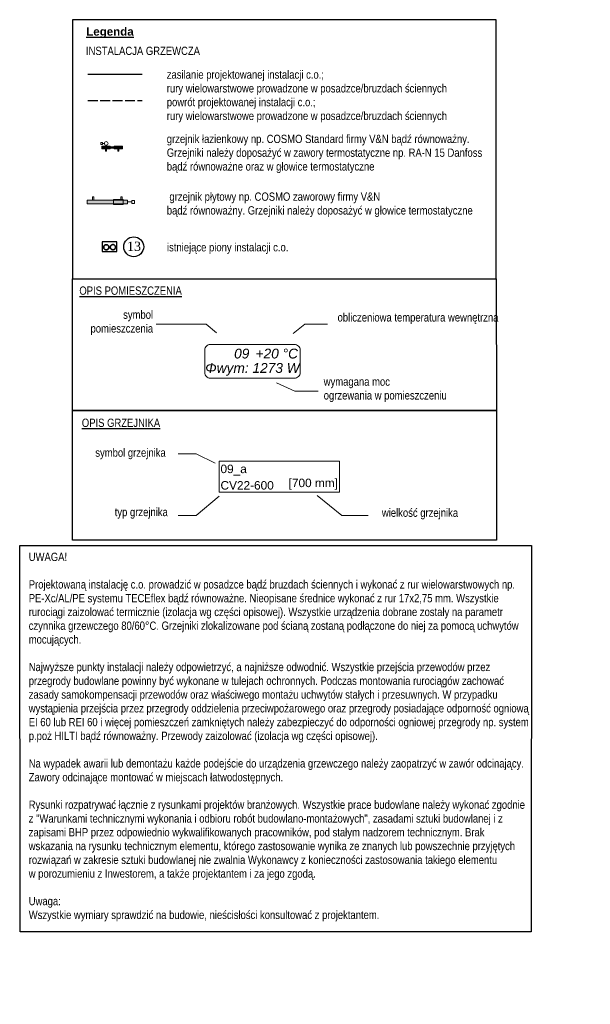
# Model space of a CAD drawing. Extents: x 30119 to 43932, y 4093 to 9351.
# Tile 12 of 12: x 42550 to 43932, y 6967 to 9351. Entities that reach past the tile are written whole.
import ezdxf
from ezdxf.enums import TextEntityAlignment as Align
from ezdxf.lldxf.tags import DXFTag

# ---------------------------------------------------------------- set-up
doc = ezdxf.new("R2010")
doc.units = 0
doc.header["$MEASUREMENT"] = 0
doc.linetypes.add('ACAD_ISO02W100', pattern=[15, 12, -3])
doc.linetypes.add('ACAD_ISO04W100', pattern=[30.5, 24, -3, 0.5, -3])
doc.layers.add('#co', color=8, linetype='ACAD_ISO04W100')
for name, color, linetype, lineweight in [('#SZACHT', 4, 'CONTINUOUS', 30), ('#woda opis', 7, 'CONTINUOUS', 35), ('IS_Armatura_podłączeniowa_grz._dolnozas.', 7, 'SOLID', 18), ('IS_Armatura_Therm', 7, 'SOLID', 18), ('IS_Grzejniki_Plan_rzut', 7, 'SOLID', 18), ('IS_powrót PROJ', 5, 'ACAD_ISO02W100', 30), ('IS_Text_Konstrukcji', 7, 'CONTINUOUS', 18), ('IS_Text_Odbiornikow_Therm', 7, 'CONTINUOUS', 18), ('IS_zasilanie PROJ', 1, 'SOLID', 30), ('TT_tabelka', 7, 'CONTINUOUS', 25), ('TT_Text_tabelki', 7, 'CONTINUOUS', 25)]:
    doc.layers.add(name, color=color, linetype=linetype, lineweight=lineweight)
doc.styles.add('NEWROMAN', font='times.ttf')
doc.styles.add('PB-ARIAL', font='ARIALN.TTF', dxfattribs={"height": 225})
doc.styles.get("Standard").update_dxf_attribs({"font": 'arial.ttf'})
doc.styles.add('Style-Arial Narrow', font='ARIALN.TTF', dxfattribs={"height": 150})
tags = doc.linetypes.add('SOLID', pattern=[10, 10, 0]).pattern_tags.tags
tags[6:7] = [DXFTag(74, 4), DXFTag(75, 0), DXFTag(340, '0'), DXFTag(46, 0.0), DXFTag(50, 0.0), DXFTag(44, 0.0), DXFTag(45, 0.0)]
tags[4:5] = [DXFTag(74, 4), DXFTag(75, 0), DXFTag(340, '0'), DXFTag(46, 0.0), DXFTag(50, 0.0), DXFTag(44, 0.0), DXFTag(45, 0.0)]

msp = doc.modelspace()

# ---------------------------------------------------------------- hatches: boundary and pattern name
at = {"layer": 'IS_Grzejniki_Plan_rzut'}
for points in [[(42749.2, 9038.4), (42769.2, 9038.4), (42769.2, 9044.8), (42749.2, 9044.8)], [(42769.2, 9040), (42779.2, 9040), (42779.2, 9043.2), (42769.2, 9043.2)], [(42799.2, 9038.4), (42779.2, 9038.4), (42779.2, 9044.8), (42799.2, 9044.8)]]:
    msp.add_hatch(color=8, dxfattribs=at).paths.add_polyline_path(points)
at = {"layer": 'IS_Grzejniki_Plan_rzut', "ltscale": 10}
msp.add_hatch(color=8, dxfattribs=at).paths.add_polyline_path([(42811.5, 8914.7), (42713.1, 8914.7), (42713.1, 8905.5), (42811.5, 8905.5)])

# ---------------------------------------------------------------- linework, layer by layer
at = {"layer": '#co', "color": 1, "lineweight": 35, "ltscale": 3}
msp.add_circle((42759.7, 8800.4, 0), 6.3, dxfattribs=at)
at = {"layer": '#co', "color": 5, "lineweight": 35, "ltscale": 3}
msp.add_circle((42775.8, 8800.6, 0), 6.3, dxfattribs=at)
at = {"layer": '#SZACHT', "lineweight": 25, "ltscale": 3, "elevation": 0}
msp.add_lwpolyline([(42749.6, 8790), (42785.6, 8790), (42785.6, 8813.3), (42749.6, 8813.3)], close=True, dxfattribs=at)
at = {"layer": '#woda opis', "lineweight": 25, "ltscale": 3}
msp.add_circle((42826.2, 8801.6), 24.1, dxfattribs=at)
at = {"layer": 'IS_Armatura_podłączeniowa_grz._dolnozas.', "ltscale": 10}
for p, q in [((42801, 8916.1), (42777, 8916.1)), ((42777, 8916.1), (42777, 8904.1)), ((42777, 8904.1), (42801, 8904.1)), ((42801, 8904.1), (42801, 8916.1))]:
    msp.add_line(p, q, dxfattribs=at)
at = {"layer": 'IS_Armatura_Therm', "ltscale": 10}
for p, q in [((42746.2, 9049.4), (42746.2, 9053.9)), ((42746.2, 9053.9), (42750.7, 9053.9)), ((42750.7, 9049.4), (42746.2, 9049.4)), ((42750.7, 9053.9), (42750.7, 9049.4)), ((42755.2, 9051.7), (42750.7, 9051.7)), ((42811.5, 8910.1), (42821.6, 8910.1)), ((42828.3, 8913.5), (42821.6, 8913.5)), ((42821.6, 8913.5), (42821.6, 8906.7)), ((42821.6, 8906.7), (42828.3, 8906.7)), ((42828.3, 8906.7), (42828.3, 8913.5))]:
    msp.add_line(p, q, dxfattribs=at)
at = {"layer": 'IS_Armatura_Therm', "ltscale": 10, "extrusion": (0, 0, -1)}
msp.add_ellipse((42759.7, 9051.7), major_axis=(0, 4.5), ratio=1, dxfattribs=at)
at = {"layer": 'IS_Grzejniki_Plan_rzut'}
for p, q in [((42769.2, 9044.8), (42749.2, 9044.8)), ((42749.2, 9044.8), (42749.2, 9038.4)), ((42749.2, 9038.4), (42769.2, 9038.4)), ((42757.9, 9038.4), (42757.9, 9033.4)), ((42760.4, 9033.4), (42760.4, 9038.4)), ((42769.2, 9038.4), (42769.2, 9044.8)), ((42779.2, 9043.2), (42769.2, 9043.2)), ((42769.2, 9043.2), (42769.2, 9040)), ((42769.2, 9040), (42779.2, 9040)), ((42779.2, 9038.4), (42779.2, 9044.8)), ((42779.2, 9044.8), (42799.2, 9044.8)), ((42779.2, 9040), (42779.2, 9043.2)), ((42799.2, 9038.4), (42779.2, 9038.4)), ((42787.9, 9033.4), (42787.9, 9038.4)), ((42790.4, 9038.4), (42790.4, 9033.4)), ((42799.2, 9044.8), (42799.2, 9038.4)), ((42757.9, 9033.4), (42760.4, 9033.4)), ((42790.4, 9033.4), (42787.9, 9033.4))]:
    msp.add_line(p, q, dxfattribs=at)
at = {"layer": 'IS_Grzejniki_Plan_rzut', "ltscale": 10}
for p, q in [((42726.2, 8914.7), (42726.2, 8922.2)), ((42726.2, 8922.2), (42729.9, 8922.2)), ((42729.9, 8922.2), (42729.9, 8914.7)), ((42798.3, 8922.2), (42794.6, 8922.2)), ((42794.6, 8922.2), (42794.6, 8914.7)), ((42798.3, 8914.7), (42798.3, 8922.2)), ((42811.5, 8914.7), (42713.1, 8914.7)), ((42713.1, 8914.7), (42713.1, 8905.5)), ((42713.1, 8905.5), (42811.5, 8905.5)), ((42811.5, 8905.5), (42811.5, 8914.7))]:
    msp.add_line(p, q, dxfattribs=at)
at = {"layer": 'IS_powrót PROJ', "ltscale": 2}
msp.add_line((42715.1, 9155.4), (42846.4, 9155.4), dxfattribs=at)
at = {"layer": 'IS_Text_Konstrukcji', "linetype": 'SOLID', "ltscale": 2}
for p, q in [((43001.9, 8614.1, 0), (42880.8, 8614.1, 0)), ((43001.9, 8614.1, 0), (43026.5, 8593, 0)), ((43212.5, 8591.3, 0), (43240.5, 8614.1, 0)), ((43240.5, 8614.1, 0), (43295.4, 8614.1, 0)), ((43172.3, 8471.9, 0), (43216.2, 8452.2, 0)), ((43216.2, 8452.2, 0), (43272.7, 8452.2, 0)), ((42977.3, 8300.5, 0), (42934, 8300.5, 0)), ((42977.3, 8300.5, 0), (43023.7, 8277.4, 0)), ((43033.3, 8197.6, 0), (42977.3, 8150.9, 0)), ((43270.7, 8199, 0), (43330.1, 8150.9, 0)), ((42977.3, 8150.9, 0), (42934, 8150.9, 0)), ((43394.2, 8150.9, 0), (43330.1, 8150.9, 0))]:
    msp.add_line(p, q, dxfattribs=at)
msp.add_lwpolyline([(43011.9, 8483.4), (43215.6, 8483.4, 0.414214), (43229.3, 8497), (43229.3, 8551.5, 0.414214), (43215.6, 8565.2), (43011.9, 8565.2, 0.414214), (42998.3, 8551.5), (42998.3, 8497, 0.414214), (43011.9, 8483.4)], format="xyb", dxfattribs=at)
at = {"layer": 'IS_Text_Odbiornikow_Therm', "linetype": 'SOLID', "ltscale": 2}
for p, q in [((43033.4, 8207.6, 0), (43033.4, 8282.8, 0)), ((43033.4, 8282.8, 0), (43324.4, 8282.8, 0)), ((43324.4, 8282.8, 0), (43324.4, 8207.6, 0)), ((43033.4, 8207.6, 0), (43324.4, 8207.6, 0))]:
    msp.add_line(p, q, dxfattribs=at)
at = {"layer": 'IS_zasilanie PROJ', "ltscale": 3}
msp.add_line((42715.1, 9219.6), (42846.4, 9219.6), dxfattribs=at)
at = {"layer": 'TT_tabelka'}
for points in [[(43704, 9351.4), (42678.1, 9351.4), (42678.1, 8723.8), (43704.4, 8723.8)], [(42678.1, 8723.8), (43704.4, 8723.8), (43704.8, 8405), (42678, 8405)], [(42678, 8405), (43704.8, 8405), (43705.1, 8091.2), (42677.7, 8091.2)]]:
    msp.add_lwpolyline(points, close=True, dxfattribs=at)
at = {"layer": 'TT_tabelka', "elevation": 0}
msp.add_lwpolyline([(42550, 8078.3), (43789.7, 8078.3), (43789, 7142.9), (42551.5, 7142.6)], close=True, dxfattribs=at)

# ---------------------------------------------------------------- texts
at = {"layer": '#woda opis', "lineweight": 25, "ltscale": 3, "style": 'NEWROMAN'}
msp.add_text('13', height=22.46, dxfattribs=at).set_placement((42826.9, 8791.5), align=Align.CENTER)
at = {"layer": 'IS_Text_Konstrukcji', "linetype": 'SOLID', "ltscale": 2, "char_height": 23.76}
for s, insert, attachment_point in [('\\fArial|b0|i1;09', (43106.3, 8530.8, 0), 9), ('\\fArial|b0|i1;+20 °C', (43121.3, 8530.8, 0), 7), ('\\fArial|b0|i1;Φwym: 1273 W', (43113.8, 8520, 0), 2)]:
    msp.add_mtext(s, dxfattribs=dict(at, insert=insert, attachment_point=attachment_point))
at = {"layer": 'IS_Text_Odbiornikow_Therm', "linetype": 'SOLID', "ltscale": 2, "char_height": 20.52, "attachment_point": 7}
for s, insert in [('\\fArial|b0|i0;09_a', (43036.4, 8247.6, 0)), ('{\\fArial|b0|i0|c238|p34;CV22-600\\fArial|b0|i0|c0|p34; }', (43036.4, 8213.4, 0)), ('\\fArial|b0|i0;[700 mm]', (43201.4, 8213.4, 0))]:
    msp.add_mtext(s, dxfattribs=dict(at, insert=insert))
at = {"layer": 'TT_Text_tabelki', "ltscale": 250, "char_height": 20, "attachment_point": 1}
for s, insert, width in [('{\\fArial|b1|i0|c0|p34;\\LLegenda}', (42711.2, 9332.9), 525.148), ('\\C0;\\fArial Narrow|b0|i0|c0|p34;\\P\\fArial Narrow|b0|i0|c238|p34;\\P\\P\\fArial Narrow|b0|i0|c0|p34;zasilanie\\fArial Narrow|b0|i0|c238|p34; projektowanej\\fArial Narrow|b0|i0|c0|p34; instalacji c.\\fArial Narrow|b0|i0|c238|p34;o\\fArial Narrow|b0|i0|c0|p34;.\\fArial Narrow|b0|i0|c238|p34;;\\Prury wielowarstwowe prowadzone w posadzce/bruzdach ściennych\\P\\fArial Narrow|b0|i0|c0|p34;powrót\\fArial Narrow|b0|i0|c238|p34; projektowanej\\fArial Narrow|b0|i0|c0|p34; instalacji c.\\fArial Narrow|b0|i0|c238|p34;o.;\\Prury wielowarstwowe prowadzone w posadzce/bruzdach ściennych\\P\\P', (42906.3, 9328.6), 1112.551), ('\\fArial Narrow|b0|i0|c238|p34;grzejnik łazienkowy np. COSMO Standard firmy V&N bądź równoważny.\\PGrzejniki należy doposażyć w zawory termostatyczne np. RA-N 15 Danfoss\\Pbądź równoważne oraz w głowice termostatyczne\\P', (42906.3, 9072.8), 1112.551), ('\\fArial Narrow|b0|i0|c238|p34; grzejnik płytowy np. COSMO zaworowy firmy V&N\\Pbądź równoważny. Grzejniki należy doposażyć w głowice termostatyczne\\P', (42906.3, 8933), 1112.551), ('\\fArial Narrow|b0|i0|c238|p34;istniejące piony instalacji c.o.', (42906.7, 8810.4), 1112.551)]:
    msp.add_mtext(s, dxfattribs=dict(at, insert=insert, width=width))
at = {"layer": 'TT_Text_tabelki', "ltscale": 250, "insert": (42710.5, 9286), "char_height": 20, "width": 1112.551, "attachment_point": 1, "style": 'PB-ARIAL'}
msp.add_mtext('{\\C0;INSTALACJA GRZEWCZA}', dxfattribs=at)
at = {"layer": 'TT_Text_tabelki', "char_height": 20, "attachment_point": 1, "style": 'PB-ARIAL'}
for s, insert, width in [('{\\LOPIS POMIESZCZENIA}', (42694.5, 8705.4, 0), 746.02), ('\\pxqr;\\W1;symbol \\Ppomieszczenia', (42635.3, 8647.2, 0), 237.801), ('{\\W1;obliczeniowa temperatura wewnętrzna}', (43320, 8640.6, 0), 384.903), ('{\\W1;wymagana moc \\Pogrzewania w pomieszczeniu}', (43286.4, 8485.1, 0), 419.251), ('\\L\\W1;OPIS GRZEJNIKA', (42700.5, 8385.4, 0), 746.02), ('\\pxqr;symbol grzejnika', (42665.9, 8313.2, 0), 237.801), ('\\pxqr;typ grzejnika', (42671, 8169.3, 0), 237.801), ('wielkość grzejnika', (43427.3, 8167.7, 0), 287.372)]:
    msp.add_mtext(s, dxfattribs=dict(at, insert=insert, width=width))
at = {"layer": 'TT_Text_tabelki', "ltscale": 0.3, "insert": (42571.9, 8060.8), "char_height": 20, "width": 1213.581, "attachment_point": 1, "style": 'Style-Arial Narrow'}
msp.add_mtext('\\A1;UWAGA!\\P\\P\\A0;Projektowaną instalację c.o. prowadzić w\\~posadzce bądź bruzdach ściennych i wykonać z rur wielowarstwowych np. PE-Xc/AL/PE systemu TECEflex bądź równoważne. Nieopisane średnice wykonać z rur 17x2,75 mm. Wszystkie rurociągi zaizolować termicznie (izolacja wg\\~części opisowej). Wszystkie urządzenia dobrane zostały na parametr czynnika grzewczego 80/60°C. Grzejniki zlokalizowane pod ścianą zostaną podłączone do niej za pomocą uchwytów mocujących\\A1;.\\P{\\C0;\\PNajwyższe punkty instalacji należy odpowietrzyć, a najniższe odwodnić}. Wszystkie przejścia przewodów przez przegrody budowlane powinny być wykonane w tulejach ochronnych. Podczas montowania rurociągów zachować zasady samokompensacji przewodów oraz właściwego montażu uchwytów stałych i przesuwnych. W przypadku wystąpienia przejścia przez przegrody oddzielenia przeciwpożarowego oraz przegrody posiadające odporność ogniową EI 60 lub REI 60 i\\~więcej pomieszczeń zamkniętych należy zabezpieczyć do odporności ogniowej przegrody np.\\~system p.poż HILTI bądź równoważny. Przewody zaizolować (izolacja wg części opisowej). \\P\\PNa wypadek awarii lub demontażu każde podejście do urządzenia grzewczego należy zaopatrzyć w\\~zawór odcinający. Zawory odcinające montować w\\~miejscach łatwodostępnych.\\P\\PRysunki rozpatrywać łącznie z rysunkami projektów branżowych. Wszystkie prace budowlane należy wykonać zgodnie z\\~"Warunkami technicznymi wykonania i odbioru robót budowlano-montażowych", zasadami sztuki budowlanej i z zapisami BHP przez odpowiednio wykwalifikowanych pracowników, pod stałym nadzorem technicznym. Brak wskazania na rysunku technicznym elementu, którego zastosowanie wynika ze znanych lub powszechnie przyjętych rozwiązań w\\~zakresie sztuki budowlanej nie zwalnia Wykonawcy z konieczności zastosowania takiego elementu w\\~porozumieniu z Inwestorem, a także projektantem i za jego zgodą. \\P\\PUwaga:\\PWszystkie wymiary sprawdzić na budowie, nieścisłości konsultować z projektantem. ', dxfattribs=at)

doc.saveas('drawing.dxf')
